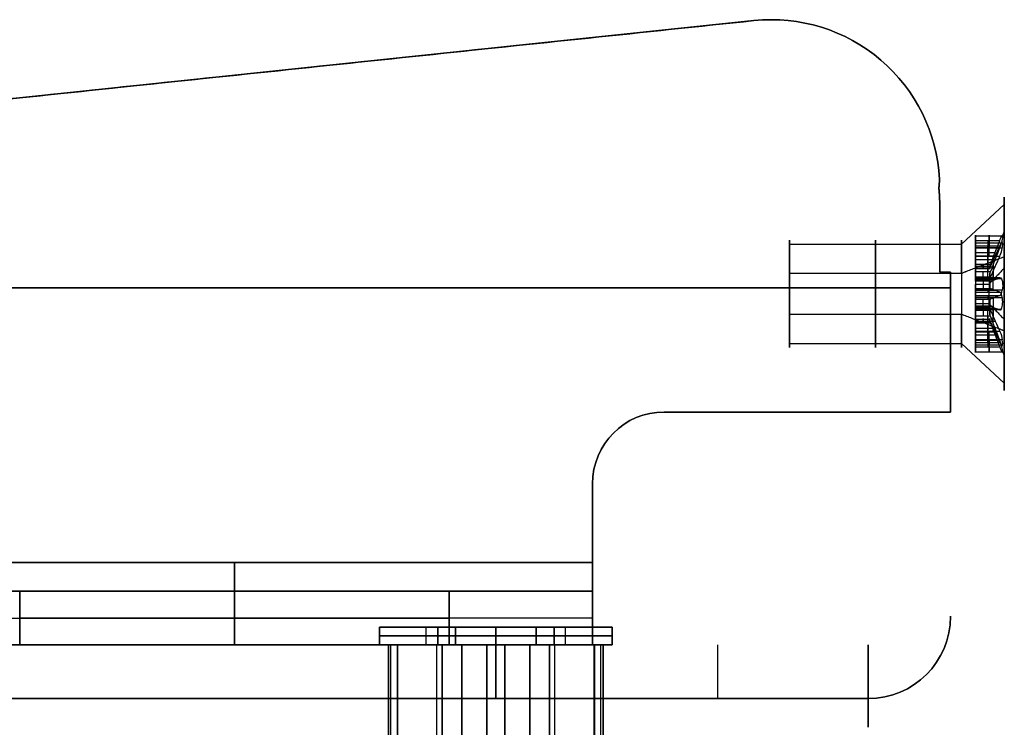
# Model space of a CAD drawing. Header units: millimetres. Extents: x -46 to 44, y -123 to 4.
# Tile 10 of 10: x 17 to 44, y -18 to 2. Entities that reach past the tile are written whole.
import ezdxf

# ---------------------------------------------------------------- set-up
doc = ezdxf.new("R2010")
doc.units = ezdxf.units.MM
doc.layers.add('Livello 01', color=7, linetype='Continuous')

# ---------------------------------------------------------------- blocks, each defined once
blk = doc.blocks.new('VTM03X06STIN0')
at = {"layer": 'Livello 01', "color": 254, "true_color": 0xcad1ee}
for p, q in [((-3.375, -17.555), (-4.2, -17.555)), ((-1.5, -17.6, -1.75), (-1.5, -17.555, -1.875)), ((-1.5, -18.755, 1.5), (-1.5, -17.555, 2.7)), ((-1.5, -18.755, -1.5), (-1.5, -17.555, -2.7)), ((-1.5, -17.555, -2.7), (-1.5, -17.555, -1.875)), ((-1.5, -17.555, 1.875), (-1.5, -17.555, 2.7)), ((-1.5, -17.6, 1.75), (-1.5, -17.555, 1.875)), ((-1.5, -18.355, -1.75), (-1.5, -17.6, -1.75)), ((-1.5, -18.355, 1.75), (-1.5, -17.6, 1.75)), ((1.2, -17.555), (0.375, -17.555)), ((-2.799, -18.355, 1.001), (-2.799, -17.641, 1.001)), ((-2.799, -18.355, -1.001), (-2.799, -17.641, -1.001)), ((-2.621, -18.355, -0.359), (-2.621, -17.809, -0.359)), ((-2.621, -18.355, 0.359), (-2.621, -17.809, 0.359)), ((-2.371, -18.355, -0.792), (-2.371, -17.809, -0.792)), ((-2.371, -18.355, 0.792), (-2.371, -17.809, 0.792)), ((-1.75, -18.355, -1.14), (-1.75, -17.813, -1.14)), ((-1.75, -18.355, 1.14), (-1.75, -17.813, 1.14)), ((-1.25, -18.355, -1.14), (-1.25, -17.813, -1.14)), ((-1.25, -18.355, 1.14), (-1.25, -17.813, 1.14)), ((-0.638, -18.355, -0.786), (-0.638, -17.813, -0.786)), ((-0.629, -18.355, 0.792), (-0.629, -17.809, 0.792)), ((-0.388, -18.355, -0.353), (-0.388, -17.813, -0.353)), ((-0.379, -18.355, 0.359), (-0.379, -17.809, 0.359)), ((-0.201, -18.355, 1.001), (-0.201, -17.64, 1.001)), ((-0.201, -18.355, -1), (-0.201, -17.641, -1)), ((0.049, -18.355, -0.75), (0.049, -17.611, -0.75)), ((0.05, -18.355, 0.75), (0.05, -17.611, 0.75)), ((-2.942, -18.016, -0.544), (-2.3, -18.016, -0.173)), ((-2.942, -18.016, 0.544), (-2.3, -18.016, 0.173)), ((-2.692, -18.016, -0.977), (-2.05, -18.016, -0.606)), ((-2.692, -18.016, 0.977), (-2.05, -18.016, 0.606)), ((-2.2, -17.955), (-2.276, -17.955)), ((-2.238, -17.955, -0.117), (-2.238, -17.955, 0.117)), ((-2.2, -18.355), (-2.2, -17.955)), ((-1.95, -18.355, -0.579), (-1.95, -17.955, -0.579)), ((-1.95, -18.355, 0.579), (-1.95, -17.955, 0.579)), ((-1.799, -17.955, 0.648), (-1.927, -17.955, 0.648)), ((-1.799, -17.955, -0.648), (-1.927, -17.955, -0.648)), ((-1.881, -17.955, 0.592), (-1.881, -17.955, 0.676)), ((-1.881, -17.955, -0.676), (-1.881, -17.955, -0.592)), ((-1.75, -18.019, -1.5), (-1.75, -18.019, -0.779)), ((-1.75, -18.019, 0.779), (-1.75, -18.019, 1.5)), ((-1.25, -18.019, -1.5), (-1.25, -18.019, -0.779)), ((-1.25, -18.019, 0.779), (-1.25, -18.019, 1.5)), ((-1.073, -17.955, 0.648), (-1.201, -17.955, 0.648)), ((-1.073, -17.955, -0.648), (-1.201, -17.955, -0.648)), ((-1.119, -17.955, 0.592), (-1.119, -17.955, 0.676)), ((-1.119, -17.955, -0.676), (-1.119, -17.955, -0.592)), ((-1.05, -18.355, -0.579), (-1.05, -17.955, -0.579)), ((-1.05, -18.355, 0.579), (-1.05, -17.955, 0.579)), ((-0.95, -18.016, 0.606), (-0.308, -18.016, 0.977)), ((-0.95, -18.019, -0.606), (-0.326, -18.019, -0.967)), ((-0.724, -17.955), (-0.8, -17.955)), ((-0.762, -17.955, -0.117), (-0.762, -17.955, 0.117)), ((-0.7, -18.016, 0.173), (-0.058, -18.016, 0.544)), ((-0.7, -18.019, -0.173), (-0.076, -18.019, -0.533)), ((-2.2, -18.355), (-0.8, -18.355)), ((-1.455, -18.355, -1.746), (-1.455, -18.355, 1.746)), ((-1.5, -23.555, 1.5), (-1.5, -18.755, 1.5)), ((-1.5, -23.555, -1.5), (-1.5, -18.755, -1.5)), ((-3, -23.555), (0, -23.555)), ((-1.5, -23.555, -1.5), (-1.5, -23.555, 1.5))]:
    blk.add_line(p, q, dxfattribs=at)
at = {"layer": 'Livello 01', "color": 254, "true_color": 0xcad1ee, "extrusion": (0, -1, 0)}
for centre, radius, start, end in [((-1.5, 0, 17.555), 2.7, 0, 180), ((-1.5, 0, 17.555), 2.7, 180, 0), ((-1.5, 0, 17.555), 1.875, 180, 0), ((-1.5, 0, 17.555), 1.875, 0, 180), ((-0.6, 0, 17.955), 0.2, 180, 226.4995), ((-2.4, 0, 18.355), 0.2, 300, 60), ((-1.95, -0.779, 18.355), 0.2, 360, 120), ((-1.95, 0.779, 18.355), 0.2, 240, 0), ((-1.05, -0.779, 18.355), 0.2, 60, 180), ((-1.05, 0.779, 18.355), 0.2, 180, 300), ((-0.6, 0, 18.355), 0.2, 120, 180), ((-1.5, 0, 18.755), 1.5, 0, 180)]:
    blk.add_arc(centre, radius, start, end, dxfattribs=at)
at = {"layer": 'Livello 01', "color": 254, "true_color": 0xcad1ee, "extrusion": (0, 1, 0)}
for centre, radius, start, end in [((1.5, 0, -17.862), 1.031, 344.027, 0), ((1.5, 0, -17.862), 1.031, 0, 15.973), ((1.5, 0, -17.862), 1.031, 284.027, 315.973), ((1.5, 0, -17.862), 1.031, 44.027, 75.973), ((1.5, 0, -17.862), 1.031, 224.027, 255.973), ((1.5, 0, -17.862), 1.031, 104.027, 135.973), ((1.5, 0, -17.862), 1.031, 180, 195.973), ((1.5, 0, -17.862), 1.031, 164.027, 180), ((2.799, 0.75, -17.976), 0.251, 0, 115.203), ((2.799, -0.75, -17.976), 0.251, 244.797, 0), ((2.799, -0.75, -17.983), 0.251, 0, 55.203), ((2.799, 0.75, -17.983), 0.251, 304.797, 0), ((2.4, 0, -18.147), 0.2, 120, 240), ((1.5, 0, -17.955), 0.776, 349.2253, 0), ((1.5, 0, -17.955), 0.776, 0, 10.7747), ((2.4, 0, -17.955), 0.2, 133.5005, 226.4995), ((1.95, -0.779, -18.147), 0.2, 60, 180), ((1.95, 0.779, -18.147), 0.2, 180, 300), ((1.5, 0, -17.955), 0.776, 289.2253, 310.7747), ((1.5, 0, -17.955), 0.776, 49.2253, 70.7747), ((1.95, -0.779, -17.955), 0.2, 73.5005, 166.4995), ((1.95, 0.779, -17.955), 0.2, 193.5005, 286.4995), ((1.5, -1.5, -17.978), 0.25, 180, 0), ((1.5, 1.5, -17.978), 0.25, 0, 180), ((1.05, -0.779, -18.147), 0.2, 0, 120), ((1.05, 0.779, -18.147), 0.2, 240, 0), ((1.5, 0, -17.955), 0.776, 229.2253, 250.7747), ((1.5, 0, -17.955), 0.776, 109.2253, 130.7747), ((1.05, -0.779, -17.955), 0.2, 13.5005, 106.4995), ((1.05, 0.779, -17.955), 0.2, 253.5005, 346.4995), ((0.6, 0, -17.955), 0.2, 0, 46.4995), ((0.6, 0, -18.147), 0.2, 300, 0), ((0.6, 0, -18.147), 0.2, 0, 60), ((1.5, 0, -17.955), 0.776, 180, 190.7747), ((1.5, 0, -17.955), 0.776, 169.2253, 180), ((0.201, -0.75, -17.978), 0.25, 120, 300), ((0.201, 0.75, -17.977), 0.251, 64.797, 235.203), ((2.799, 0.75, -18.355), 0.251, 0, 115.203), ((2.799, -0.75, -18.355), 0.251, 0, 55.203), ((2.799, -0.75, -18.355), 0.251, 244.797, 0), ((2.799, 0.75, -18.355), 0.251, 304.797, 360), ((1.5, -1.5, -18.355), 0.25, 180, 360), ((1.5, 1.5, -18.355), 0.25, 360, 180), ((0.6, 0, -18.355), 0.2, 300, 360), ((0.201, -0.75, -18.355), 0.25, 120, 300), ((0.201, 0.75, -18.355), 0.251, 64.797, 235.203), ((1.5, 0, -18.755), 1.5, 180, 0), ((1.5, 0, -21.155), 1.5, 0, 180), ((1.5, 0, -21.155), 1.5, 180, 0), ((1.5, 0, -23.555), 1.5, 0, 180), ((1.5, 0, -23.555), 1.5, 180, 0)]:
    blk.add_arc(centre, radius, start, end, dxfattribs=at)
at = {"layer": 'Livello 01', "color": 254, "true_color": 0xcad1ee}
for points, degree in [([(-4.2, -17.555), (-3, -18.755)], 1), ([(-2.276, -17.955), (-3.375, -17.555)], 1), ([(0.375, -17.555), (-0.724, -17.955)], 1), ([(0, -18.755), (1.2, -17.555)], 1), ([(-3.05, -17.611, 0.75), (-3.05, -18.355, 0.75)], 1), ([(-3.05, -17.611, -0.75), (-3.05, -18.355, -0.75)], 1), ([(-2.942, -17.676, -0.544), (-3.007, -17.648, -0.589), (-3.05, -17.624, -0.667), (-3.05, -17.611, -0.75)], 3), ([(-2.942, -17.676, 0.544), (-3.008, -17.648, 0.589), (-3.05, -17.624, 0.668), (-3.05, -17.611, 0.75)], 3), ([(-2.942, -18.355, -0.544), (-2.942, -17.676, -0.544)], 1), ([(-2.942, -17.676, -0.544), (-2.728, -17.765, -0.421), (-2.515, -17.854, -0.297), (-2.3, -17.939, -0.173)], 3), ([(-2.3, -17.939, 0.173), (-2.515, -17.854, 0.297), (-2.728, -17.765, 0.421), (-2.942, -17.676, 0.544)], 3), ([(-2.942, -17.676, 0.544), (-2.942, -18.355, 0.544)], 1), ([(-2.692, -18.355, 0.977), (-2.692, -17.676, 0.977)], 1), ([(-2.05, -17.939, -0.606), (-2.265, -17.854, -0.73), (-2.478, -17.765, -0.854), (-2.692, -17.676, -0.977)], 3), ([(-2.692, -17.676, -0.977), (-2.692, -18.355, -0.977)], 1), ([(-2.692, -17.676, 0.977), (-2.478, -17.765, 0.854), (-2.265, -17.854, 0.73), (-2.05, -17.939, 0.606)], 3), ([(-1.75, -18.355, -1.5), (-1.75, -17.684, -1.5)], 1), ([(-1.75, -17.684, -1.5), (-1.75, -17.77, -1.26), (-1.75, -17.856, -1.02), (-1.75, -17.939, -0.779)], 3), ([(-1.75, -17.939, 0.779), (-1.75, -17.856, 1.02), (-1.75, -17.77, 1.26), (-1.75, -17.684, 1.5)], 3), ([(-1.75, -18.355, 1.5), (-1.75, -17.684, 1.5)], 1), ([(-1.25, -17.939, -0.779), (-1.25, -17.856, -1.02), (-1.25, -17.77, -1.26), (-1.25, -17.684, -1.5)], 3), ([(-1.25, -17.684, -1.5), (-1.25, -18.355, -1.5)], 1), ([(-1.25, -18.355, 1.5), (-1.25, -17.684, 1.5)], 1), ([(-1.25, -17.684, 1.5), (-1.25, -17.77, 1.26), (-1.25, -17.856, 1.02), (-1.25, -17.939, 0.779)], 3), ([(-0.95, -17.939, 0.606), (-0.735, -17.854, 0.73), (-0.522, -17.765, 0.854), (-0.308, -17.676, 0.977)], 3), ([(-0.326, -17.684, -0.967), (-0.534, -17.77, -0.847), (-0.741, -17.856, -0.727), (-0.95, -17.939, -0.606)], 3), ([(-0.058, -17.676, 0.544), (-0.272, -17.765, 0.421), (-0.485, -17.854, 0.297), (-0.7, -17.939, 0.173)], 3), ([(-0.7, -17.939, -0.173), (-0.491, -17.856, -0.294), (-0.284, -17.77, -0.414), (-0.076, -17.684, -0.533)], 3), ([(-0.326, -18.355, -0.967), (-0.326, -17.684, -0.967)], 1), ([(-0.308, -17.676, 0.977), (-0.308, -18.355, 0.977)], 1), ([(-0.076, -17.684, -0.533), (-0.076, -18.355, -0.533)], 1), ([(-0.058, -18.355, 0.544), (-0.058, -17.676, 0.544)], 1), ([(-2.3, -17.939, -0.173), (-2.286, -17.945, -0.165), (-2.274, -17.95, -0.156), (-2.262, -17.955, -0.145)], 3), ([(-2.262, -17.955, 0.145), (-2.274, -17.95, 0.156), (-2.286, -17.945, 0.165), (-2.3, -17.939, 0.173)], 3), ([(-2.3, -18.355, -0.173), (-2.3, -17.939, -0.173)], 1), ([(-2.3, -17.939, 0.173), (-2.3, -18.355, 0.173)], 1), ([(-2.007, -17.955, -0.588), (-2.022, -17.95, -0.592), (-2.036, -17.945, -0.598), (-2.05, -17.939, -0.606)], 3), ([(-2.05, -17.939, 0.606), (-2.036, -17.945, 0.598), (-2.022, -17.95, 0.592), (-2.007, -17.955, 0.588)], 3), ([(-2.05, -17.939, -0.606), (-2.05, -18.355, -0.606)], 1), ([(-2.05, -18.355, 0.606), (-2.05, -17.939, 0.606)], 1), ([(-1.75, -17.939, -0.779), (-1.75, -17.945, -0.764), (-1.752, -17.95, -0.748), (-1.756, -17.955, -0.733)], 3), ([(-1.756, -17.955, 0.733), (-1.752, -17.95, 0.748), (-1.75, -17.945, 0.764), (-1.75, -17.939, 0.779)], 3), ([(-1.75, -18.355, -0.779), (-1.75, -17.939, -0.779)], 1), ([(-1.75, -17.939, 0.779), (-1.75, -18.355, 0.779)], 1), ([(-1.244, -17.955, -0.733), (-1.248, -17.95, -0.748), (-1.25, -17.945, -0.764), (-1.25, -17.939, -0.779)], 3), ([(-1.25, -17.939, 0.779), (-1.25, -17.945, 0.764), (-1.248, -17.95, 0.748), (-1.244, -17.955, 0.733)], 3), ([(-1.25, -17.939, -0.779), (-1.25, -18.355, -0.779)], 1), ([(-1.25, -17.939, 0.779), (-1.25, -18.355, 0.779)], 1), ([(-0.95, -17.939, -0.606), (-0.964, -17.945, -0.598), (-0.978, -17.95, -0.592), (-0.993, -17.955, -0.588)], 3), ([(-0.993, -17.955, 0.588), (-0.978, -17.95, 0.592), (-0.964, -17.945, 0.598), (-0.95, -17.939, 0.606)], 3), ([(-0.95, -18.355, -0.606), (-0.95, -17.939, -0.606)], 1), ([(-0.95, -17.939, 0.606), (-0.95, -18.355, 0.606)], 1), ([(-0.8, -18.355), (-0.8, -17.955)], 1), ([(-0.738, -17.955, -0.145), (-0.726, -17.95, -0.156), (-0.714, -17.945, -0.165), (-0.7, -17.939, -0.173)], 3), ([(-0.7, -17.939, 0.173), (-0.714, -17.945, 0.165), (-0.726, -17.95, 0.156), (-0.738, -17.955, 0.145)], 3), ([(-0.7, -17.939, -0.173), (-0.7, -18.355, -0.173)], 1), ([(-0.7, -18.355, 0.173), (-0.7, -17.939, 0.173)], 1), ([(-2.942, -18.355, -0.544), (-2.3, -18.355, -0.173)], 1), ([(-2.3, -18.355, 0.173), (-2.942, -18.355, 0.544)], 1), ([(-2.05, -18.355, -0.606), (-2.692, -18.355, -0.977)], 1), ([(-2.692, -18.355, 0.977), (-2.05, -18.355, 0.606)], 1), ([(-1.75, -18.355, -1.5), (-1.75, -18.355, -0.779)], 1), ([(-1.75, -18.355, 0.779), (-1.75, -18.355, 1.5)], 1), ([(-1.25, -18.355, -0.779), (-1.25, -18.355, -1.5)], 1), ([(-1.25, -18.355, 1.5), (-1.25, -18.355, 0.779)], 1), ([(-0.326, -18.355, -0.967), (-0.95, -18.355, -0.606)], 1), ([(-0.95, -18.355, 0.606), (-0.308, -18.355, 0.977)], 1), ([(-0.058, -18.355, 0.544), (-0.7, -18.355, 0.173)], 1), ([(-0.7, -18.355, -0.173), (-0.076, -18.355, -0.533)], 1), ([(-3, -18.755), (-3, -23.555)], 1), ([(0, -23.555), (0, -18.755)], 1)]:
    blk.add_open_spline(points, degree=degree, dxfattribs=at)
for points, knots in [([(-2.692, -17.676, -0.977), (-2.766, -17.648, -1.012), (-2.857, -17.623, -1.008), (-3.002, -17.597, -0.92), (-3.05, -17.597, -0.835), (-3.05, -17.611, -0.75)], [-0.536405, -0.536405, -0.536405, -0.536405, -0.2682025, -0.2682025, 0, 0, 0, 0]), ([(-2.692, -17.676, 0.977), (-2.766, -17.648, 1.012), (-2.858, -17.622, 1.008), (-3.003, -17.597, 0.92), (-3.05, -17.597, 0.834), (-3.05, -17.611, 0.75)], [0, 0, 0, 0, 0.2681557, 0.2681557, 0.5363114, 0.5363114, 0.5363114, 0.5363114]), ([(-1.25, -17.684, -1.5), (-1.25, -17.661, -1.564), (-1.275, -17.64, -1.627), (-1.366, -17.609, -1.721), (-1.433, -17.6, -1.75), (-1.567, -17.6, -1.75), (-1.633, -17.609, -1.722), (-1.725, -17.64, -1.627), (-1.75, -17.661, -1.564), (-1.75, -17.684, -1.5)], [-0.8278439, -0.8278439, -0.8278439, -0.8278439, -0.6208829, -0.6208829, -0.4139219, -0.4139219, -0.206961, -0.206961, 0, 0, 0, 0]), ([(-1.75, -17.684, 1.5), (-1.75, -17.661, 1.564), (-1.725, -17.64, 1.627), (-1.634, -17.609, 1.721), (-1.567, -17.6, 1.75), (-1.433, -17.6, 1.75), (-1.367, -17.609, 1.722), (-1.275, -17.64, 1.627), (-1.25, -17.661, 1.564), (-1.25, -17.684, 1.5)], [-0.8278439, -0.8278439, -0.8278439, -0.8278439, -0.6208829, -0.6208829, -0.4139219, -0.4139219, -0.206961, -0.206961, 0, 0, 0, 0]), ([(-0.076, -17.684, -0.533), (-0.021, -17.661, -0.565), (0.022, -17.64, -0.619), (0.057, -17.609, -0.745), (0.049, -17.6, -0.817), (-0.018, -17.6, -0.933), (-0.075, -17.609, -0.976), (-0.204, -17.64, -1.009), (-0.271, -17.661, -0.998), (-0.326, -17.684, -0.967)], [-0.8278413, -0.8278413, -0.8278413, -0.8278413, -0.620881, -0.620881, -0.4139207, -0.4139207, -0.2069603, -0.2069603, 0, 0, 0, 0]), ([(-0.308, -17.676, 0.977), (-0.253, -17.655, 1.003), (-0.189, -17.636, 1.008), (-0.069, -17.608, 0.972), (-0.016, -17.6, 0.931), (0.048, -17.6, 0.821), (0.057, -17.608, 0.753), (0.029, -17.635, 0.632), (-0.008, -17.655, 0.579), (-0.058, -17.676, 0.544)], [-0.7830902, -0.7830902, -0.7830902, -0.7830902, -0.5873177, -0.5873177, -0.3915451, -0.3915451, -0.1957726, -0.1957726, 0, 0, 0, 0])]:
    blk.add_open_spline(points, degree=3, knots=knots, dxfattribs=at)
blk = doc.blocks.new('InsertoFilettato Esagonale M4x15')
at = {"layer": 'Livello 01', "color": 254, "true_color": 0xcad1ee}
for p, q in [((-3.25, 1.876, 0.25), (0, 3.753, 0.25)), ((0, 3.387, 0.5), (0, 3.753, 0.5)), ((0, 2.25), (0, 3.753)), ((0, 3.753, 0.25), (3.25, 1.876, 0.25)), ((-2.75, 1.876, 7.25), (-0.25, 3.32, 7.25)), ((0, 3, 14), (0, 3.387, 14)), ((0, 3.387, 14), (0, 3.387, 0.5)), ((0.25, 3.32, 7.25), (2.75, 1.876, 7.25)), ((-0.75, 3.031, 14), (0.75, 3.031, 14)), ((-1.625, 2.815), (-1.625, 2.815, 0.5)), ((1.625, 2.815), (1.625, 2.815, 0.5)), ((-1.5, 2.598, 0.5), (-1.5, 2.598, 14)), ((1.5, 2.598, 0.5), (1.5, 2.598, 14)), ((0, 2.25, 0.5), (0, 2.25)), ((0, 1.9, 0.5), (0, 2.25, 0.5)), ((-2.25, 1.984, 14), (-2.25, 2.165, 14)), ((0, -2, 15), (0, 2, 15)), ((2.25, 1.984, 14), (2.25, 2.165, 14)), ((-3.25, -1.876, 0.25), (-3.25, 1.876, 0.25)), ((0, 1.9, 14), (0, 1.9, 0.5)), ((0, -1.9, 14), (0, 1.9, 14)), ((3.25, -1.876, 0.25), (3.25, 1.876, 0.25)), ((-3, -1.443, 7.25), (-3, 1.443, 7.25)), ((3, -1.443, 7.25), (3, 1.443, 7.25)), ((-3, 1.299, 14), (-2.704, 1.299, 14)), ((2.704, 1.299, 14), (3, 1.299, 14)), ((-3.25, 0, 0.5), (-3, 0, 0.5)), ((-3.25, 0), (-2.25, 0)), ((-3.25, 0, 0.5), (-3.25, 0)), ((-3, 0, 14), (-3, 0, 0.5)), ((-2.25, 0, 0.5), (-1.9, 0, 0.5)), ((-2, 0, 15), (2, 0, 15)), ((-1.9, 0, 14), (1.9, 0, 14)), ((1.9, 0, 0.5), (2.25, 0, 0.5)), ((2.25, 0), (3.25, 0)), ((3, 0, 0.5), (3.25, 0, 0.5)), ((3, 0, 0.5), (3, 0, 14)), ((3.25, 0), (3.25, 0, 0.5)), ((-3, -1.299, 14), (-2.704, -1.299, 14)), ((2.704, -1.299, 14), (3, -1.299, 14)), ((0, -3.753, 0.25), (-3.25, -1.876, 0.25)), ((-0.25, -3.32, 7.25), (-2.75, -1.876, 7.25)), ((3.25, -1.876, 0.25), (0, -3.753, 0.25)), ((0, -1.9, 14), (0, -1.9, 0.5)), ((0, -2.25, 0.5), (0, -1.9, 0.5)), ((2.75, -1.876, 7.25), (0.25, -3.32, 7.25)), ((-2.25, -2.165, 14), (-2.25, -1.984, 14)), ((2.25, -2.165, 14), (2.25, -1.984, 14)), ((0, -2.25, 0.5), (0, -2.25)), ((0, -3.753), (0, -2.25)), ((-1.5, -2.598, 0.5), (-1.5, -2.598, 14)), ((1.5, -2.598, 0.5), (1.5, -2.598, 14)), ((-1.625, -2.815), (-1.625, -2.815, 0.5)), ((0, -3.387, 14), (0, -3, 14)), ((1.625, -2.815), (1.625, -2.815, 0.5)), ((-0.75, -3.031, 14), (0.75, -3.031, 14)), ((0, -3.753, 0.5), (0, -3.387, 0.5)), ((0, -3.387, 14), (0, -3.387, 0.5))]:
    blk.add_line(p, q, dxfattribs=at)
at = {"layer": 'Livello 01', "color": 254, "true_color": 0xcad1ee, "extrusion": (0, 0, -1)}
for centre, radius, start, end in [((0, 2.887, -0.5), 0.5, 60, 120), ((0, 2.887, -7.25), 0.5, 60, 120), ((0, 0, -14), 3, 60, 120), ((0, 0, -14), 3, 360, 60), ((0, 0, -14), 3, 120, 180), ((0, 0), 2.25, 360, 180), ((0, 0, -0.25), 2.25, 0, 180), ((0, 0, -15), 2, 0, 180), ((2.5, 1.443, -0.5), 0.5, 0, 60), ((2.5, 1.443, -7.25), 0.5, 0, 60), ((0, 0, -0.5), 1.9, 0, 180), ((0, 0, -7.25), 1.9, 0, 180), ((-2.5, 1.443, -0.5), 0.5, 120, 180), ((-2.5, 1.443, -7.25), 0.5, 120, 180), ((0, 0, -14), 3, 300, 0), ((0, 0, -0.5), 2.25, 180, 0), ((0, 0, -0.25), 2.25, 180, 0), ((0, 0, -14), 1.9, 180, 0), ((0, 0, -7.25), 1.9, 180, 0), ((0, 0, -14), 3, 180, 240), ((2.5, -1.443, -0.5), 0.5, 300, 360), ((2.5, -1.443, -7.25), 0.5, 300, 0), ((-2.5, -1.443, -0.5), 0.5, 180, 240), ((-2.5, -1.443, -7.25), 0.5, 180, 240), ((0, 0, -14), 3, 240, 300), ((0, -2.887, -0.5), 0.5, 240, 300), ((0, -2.887, -7.25), 0.5, 240, 300)]:
    blk.add_arc(centre, radius, start, end, dxfattribs=at)
at = {"layer": 'Livello 01', "color": 254, "true_color": 0xcad1ee}
for centre, radius, start, end in [((0, 2.887, 14), 0.5, 60, 120), ((0, 0, 14), 3, 360, 84.1935), ((0, 0, 14.5), 2.5, 360, 180), ((0, 0, 0.5), 2.25, 360, 180), ((0, 0, 15), 2, 360, 83.9643), ((-2.5, 1.443, 14), 0.5, 120, 180), ((0, 0, 14), 1.9, 360, 180), ((2.5, 1.443, 14), 0.5, 0, 60), ((0, 0, 14.5), 2.5, 180, 360), ((0, 0), 2.25, 180, 360), ((0, 0, 15), 2, 180, 360), ((0, 0, 0.5), 1.9, 180, 0), ((0, 0, 15), 2, 275.8473, 360), ((0, 0, 14), 3, 314.0339, 360), ((-2.5, -1.443, 14), 0.5, 180, 240), ((2.5, -1.443, 14), 0.5, 300, 360), ((0, -2.887, 14), 0.5, 240, 300)]:
    blk.add_arc(centre, radius, start, end, dxfattribs=at)
at = {"layer": 'Livello 01', "color": 254, "true_color": 0xcad1ee, "extrusion": (1, 0, 0)}
for centre, start, end in [((3, 14.5), 180, 270), ((2, 14.5), 0, 90)]:
    blk.add_arc(centre, 0.5, start, end, dxfattribs=at)
at = {"layer": 'Livello 01', "color": 254, "true_color": 0xcad1ee, "extrusion": (0, -1, 0)}
for centre, start, end in [((-3, 14.5), 270, 360), ((2, 14.5), 0, 90), ((3, 14.5), 180, 270)]:
    blk.add_arc(centre, 0.5, start, end, dxfattribs=at)
at = {"layer": 'Livello 01', "color": 254, "true_color": 0xcad1ee, "extrusion": (0, 1, 0)}
blk.add_arc((2, 14.5), 0.5, 0, 90, dxfattribs=at)
at = {"layer": 'Livello 01', "color": 254, "true_color": 0xcad1ee, "extrusion": (-1, 0, 0)}
for centre, start, end in [((2, 14.5), 0, 90), ((3, 14.5), 180, 270)]:
    blk.add_arc(centre, 0.5, start, end, dxfattribs=at)
at = {"layer": 'Livello 01', "color": 254, "true_color": 0xcad1ee}
for points in [[(0, 3.753), (-3.25, 1.876)], [(0, 3.753, 0.5), (-3.25, 1.876, 0.5)], [(3.25, 1.876), (0, 3.753)], [(0, 3.753, 0.5), (0, 3.753)], [(3.25, 1.876, 0.5), (0, 3.753, 0.5)], [(-2.75, 1.876, 0.5), (-0.25, 3.32, 0.5)], [(-0.25, 3.32, 14), (-1.5, 2.598, 14)], [(-0.25, 3.32, 0.5), (-0.25, 3.32, 14)], [(0.25, 3.32, 0.5), (2.75, 1.876, 0.5)], [(0.25, 3.32, 14), (0.25, 3.32, 0.5)], [(1.5, 2.598, 14), (0.25, 3.32, 14)], [(-1.5, 2.598, 14), (-2.75, 1.876, 14)], [(2.75, 1.876, 14), (1.5, 2.598, 14)], [(-3.25, 1.876, 0.5), (-3.25, -1.876, 0.5)], [(-3.25, 1.876), (-3.25, -1.876)], [(-3.25, 1.876, 0.5), (-3.25, 1.876)], [(-2.75, 1.876, 14), (-2.75, 1.876, 0.5)], [(2.75, 1.876, 0.5), (2.75, 1.876, 14)], [(3.25, -1.876, 0.5), (3.25, 1.876, 0.5)], [(3.25, -1.876), (3.25, 1.876)], [(3.25, 1.876, 0.5), (3.25, 1.876)], [(-3, 1.443, 14), (-3, 0, 14)], [(-3, -1.443, 0.5), (-3, 1.443, 0.5)], [(-3, 1.443, 0.5), (-3, 1.443, 14)], [(3, 0, 14), (3, 1.443, 14)], [(3, 1.443, 0.5), (3, -1.443, 0.5)], [(3, 1.443, 14), (3, 1.443, 0.5)], [(-3, 0, 14), (-3, -1.443, 14)], [(-2.25, 0, 0.5), (-2.25, 0)], [(-1.9, 0, 14), (-1.9, 0, 0.5)], [(1.9, 0, 0.5), (1.9, 0, 14)], [(2.25, 0), (2.25, 0, 0.5)], [(3, -1.443, 14), (3, 0, 14)], [(-3, -1.443, 14), (-3, -1.443, 0.5)], [(3, -1.443, 0.5), (3, -1.443, 14)], [(-3.25, -1.876, 0.5), (-3.25, -1.876)], [(-3.25, -1.876), (0, -3.753)], [(-3.25, -1.876, 0.5), (0, -3.753, 0.5)], [(-0.25, -3.32, 0.5), (-2.75, -1.876, 0.5)], [(-2.75, -1.876, 14), (-1.5, -2.598, 14)], [(-2.75, -1.876, 0.5), (-2.75, -1.876, 14)], [(0, -3.753), (3.25, -1.876)], [(0, -3.753, 0.5), (3.25, -1.876, 0.5)], [(2.75, -1.876, 0.5), (0.25, -3.32, 0.5)], [(1.5, -2.598, 14), (2.75, -1.876, 14)], [(2.75, -1.876, 14), (2.75, -1.876, 0.5)], [(3.25, -1.876), (3.25, -1.876, 0.5)], [(-1.5, -2.598, 14), (-0.25, -3.32, 14)], [(0.25, -3.32, 14), (1.5, -2.598, 14)], [(-0.25, -3.32, 14), (-0.25, -3.32, 0.5)], [(0.25, -3.32, 0.5), (0.25, -3.32, 14)], [(0, -3.753, 0.5), (0, -3.753)]]:
    blk.add_open_spline(points, degree=1, dxfattribs=at)
blk = doc.blocks.new('MCP037G01GRZD')
at = {"layer": 'Livello 01', "color": 254, "true_color": 0xcad1ee}
for p, q in [((-84.191, 61.419), (-84.191, 61.419, 1.5)), ((-83.7, 61.394, 0.75), (-46.713, 57.506, 0.75)), ((-46.169, 57.506, 0.75), (-9.182, 61.394, 0.75)), ((-8.691, 61.419), (-8.691, 61.419, 1.5)), ((-65.206, 59.45), (-65.206, 59.45, 1.5)), ((-27.676, 59.45), (-27.676, 59.45, 1.5)), ((-88.891, 54.369, 0.75), (-88.891, 56.219, 0.75)), ((-3.991, 56.219, 0.75), (-3.991, 54.369, 0.75)), ((-88.891, 55.294, 1.5), (-88.891, 55.294)), ((-3.991, 55.294, 1.5), (-3.991, 55.294)), ((-89.191, 54.369, 0.75), (-89.191, 50.469, 0.75)), ((-89.191, 54.369, 0.75), (-88.891, 54.369, 0.75)), ((-89.041, 54.369, 1.5), (-89.041, 54.369)), ((-3.991, 54.369, 0.75), (-3.691, 54.369, 0.75)), ((-3.841, 54.369, 1.5), (-3.841, 54.369)), ((-3.691, 54.369, 0.75), (-3.691, 50.469, 0.75)), ((-89.191, 53.937, 1.5), (-3.691, 53.937, 1.5)), ((-89.191, 53.937), (-3.691, 53.937)), ((-89.191, 52.419), (-89.191, 52.419, 1.5)), ((-3.691, 52.419, 1.5), (-3.691, 52.419)), ((-89.191, 50.469, 0.75), (-81.191, 50.469, 0.75)), ((-85.191, 50.469), (-85.191, 50.469, 1.5)), ((-11.691, 50.469, 0.75), (-3.691, 50.469, 0.75)), ((-7.691, 50.469), (-7.691, 50.469, 1.5)), ((-79.191, 46.219, 0.001), (-79.191, 46.219, 1.502)), ((-13.691, 46.219, 1.502), (-13.691, 46.219, 0.001)), ((-79.191, 45.469, 7.4), (-59.191, 45.469, 7.4)), ((-79.191, 43.969, 4.25), (-79.191, 45.469, 4.25)), ((-69.191, 45.469, 2.3), (-69.191, 45.469, 12.5)), ((-69.191, 43.969, 12.5), (-69.191, 45.469, 12.5)), ((-33.691, 45.469, 7.4), (-13.691, 45.469, 7.4)), ((-23.691, 45.469, 2.3), (-23.691, 45.469, 12.5)), ((-23.691, 43.969, 12.5), (-23.691, 45.469, 12.5)), ((-13.691, 43.969, 4.25), (-13.691, 45.469, 4.25)), ((-75.191, 44.719, 12.5), (-63.191, 44.719, 12.5)), ((-29.691, 44.719, 12.5), (-17.691, 44.719, 12.5)), ((-79.191, 43.969, 7.4), (-59.191, 43.969, 7.4)), ((-69.191, 43.969, 2.3), (-69.191, 43.969, 12.5)), ((-33.691, 43.969, 7.4), (-13.691, 43.969, 7.4)), ((-23.691, 43.969, 2.3), (-23.691, 43.969, 12.5))]:
    blk.add_line(p, q, dxfattribs=at)
for centre, start, end in [((-84.191, 56.719), 84, 176.9509), ((-84.191, 56.719, 1.5), 84, 176.9509), ((-84.191, 56.719, 0.75), 84, 176.9509), ((-8.691, 56.719), 3.0491, 96), ((-8.691, 56.719, 1.5), 3.0491, 96), ((-8.691, 56.719, 0.75), 3.0491, 96), ((-84.191, 57.219, 1.5), 183.0491, 186.1069), ((-84.191, 57.219), 183.0491, 186.1069), ((-8.691, 57.219), 353.8931, 356.9509), ((-8.691, 57.219, 1.5), 353.8931, 356.9509), ((-84.191, 56.219, 1.5), 173.8931, 176.9509), ((-84.191, 56.219), 173.8931, 176.9509), ((-8.691, 56.219), 3.0491, 6.1069), ((-8.691, 56.219, 1.5), 3.0491, 6.1069), ((-84.191, 56.219, 1.5), 176.9509, 180), ((-84.191, 56.219), 176.9509, 180), ((-8.691, 56.219), 0, 3.0491), ((-8.691, 56.219, 1.5), 0, 3.0491)]:
    blk.add_arc(centre, 4.7, start, end, dxfattribs=at)
at = {"layer": 'Livello 01', "color": 254, "true_color": 0xcad1ee, "extrusion": (0, 0, -1)}
for centre, radius, start, end in [((84.191, 56.219, -0.75), 4.7, 0, 3.0491), ((8.691, 56.219, -0.75), 4.7, 176.9509, 180), ((81.191, 48.469), 2, 90, 180), ((81.191, 48.469, -1.5), 2, 90, 180), ((81.191, 48.469, -0.75), 2, 90, 180), ((11.691, 48.469), 2, 0, 90), ((11.691, 48.469, -1.5), 2, 0, 90), ((11.691, 48.469, -0.75), 2, 0, 90)]:
    blk.add_arc(centre, radius, start, end, dxfattribs=at)
at = {"layer": 'Livello 01', "color": 254, "true_color": 0xcad1ee, "extrusion": (1, 0, 0)}
for centre, radius in [((46.269, 2.3, -79.191), 2.3), ((46.269, 2.3, -79.191), 0.8), ((46.269, 2.3, -69.191), 2.3), ((46.269, 2.3, -69.191), 0.8)]:
    blk.add_arc(centre, radius, 180, 270, dxfattribs=at)
at = {"layer": 'Livello 01', "color": 254, "true_color": 0xcad1ee, "extrusion": (-1, 0, 0)}
for centre, radius in [((-46.269, 2.3, 23.691), 2.3), ((-46.269, 2.3, 23.691), 0.8), ((-46.269, 2.3, 13.691), 2.3), ((-46.269, 2.3, 13.691), 0.8)]:
    blk.add_arc(centre, radius, 270, 360, dxfattribs=at)
at = {"layer": 'Livello 01', "color": 254, "true_color": 0xcad1ee, "extrusion": (0, 1, 0)}
for centre, start, end in [((75.191, 8.5, 45.469), 360, 90), ((63.191, 8.5, 45.469), 90, 180), ((29.691, 8.5, 45.469), 0, 90), ((17.691, 8.5, 45.469), 90, 180), ((75.191, 8.5, 44.719), 0, 90), ((29.691, 8.5, 44.719), 0, 90), ((75.191, 8.5, 43.969), 0, 90), ((63.191, 8.5, 43.969), 90, 180), ((29.691, 8.5, 43.969), 0, 90), ((17.691, 8.5, 43.969), 90, 180)]:
    blk.add_arc(centre, 4, start, end, dxfattribs=at)
at = {"layer": 'Livello 01', "color": 254, "true_color": 0xcad1ee, "extrusion": (0, -1, 0)}
for centre in [(-63.191, 8.5, -44.719), (-17.691, 8.5, -44.719)]:
    blk.add_arc(centre, 4, 0, 90, dxfattribs=at)
at = {"layer": 'Livello 01', "color": 254, "true_color": 0xcad1ee}
for points in [[(-46.713, 57.506, 1.5), (-83.7, 61.394, 1.5)], [(-46.713, 57.506), (-83.7, 61.394)], [(-83.7, 61.394, 1.5), (-83.7, 61.394)], [(-9.182, 61.394, 1.5), (-46.169, 57.506, 1.5)], [(-9.182, 61.394), (-46.169, 57.506)], [(-9.182, 61.394), (-9.182, 61.394, 1.5)], [(-88.884, 56.969, 1.5), (-88.884, 56.969)], [(-3.998, 56.969), (-3.998, 56.969, 1.5)], [(-88.876, 56.844, 1.5), (-88.876, 56.844)], [(-88.864, 56.719), (-88.864, 56.719, 1.5)], [(-4.018, 56.719), (-4.018, 56.719, 1.5)], [(-4.006, 56.844, 1.5), (-4.006, 56.844)], [(-88.884, 56.469), (-88.884, 56.469, 1.5)], [(-88.876, 56.594, 1.5), (-88.876, 56.594)], [(-4.006, 56.594, 1.5), (-4.006, 56.594)], [(-3.998, 56.469), (-3.998, 56.469, 1.5)], [(-88.891, 56.219, 1.5), (-88.891, 54.369, 1.5)], [(-88.891, 56.219), (-88.891, 54.369)], [(-88.891, 56.219), (-88.891, 56.219, 1.5)], [(-3.991, 54.369, 1.5), (-3.991, 56.219, 1.5)], [(-3.991, 54.369), (-3.991, 56.219)], [(-3.991, 56.219, 1.5), (-3.991, 56.219)], [(-88.891, 54.369, 1.5), (-89.191, 54.369, 1.5)], [(-89.191, 54.369, 1.5), (-89.191, 50.469, 1.5)], [(-89.191, 54.369), (-89.191, 50.469)], [(-88.891, 54.369), (-89.191, 54.369)], [(-89.191, 54.369, 1.5), (-89.191, 54.369)], [(-88.891, 54.369, 1.5), (-88.891, 54.369)], [(-3.691, 54.369, 1.5), (-3.991, 54.369, 1.5)], [(-3.691, 54.369), (-3.991, 54.369)], [(-3.991, 54.369), (-3.991, 54.369, 1.5)], [(-3.691, 50.469, 1.5), (-3.691, 54.369, 1.5)], [(-3.691, 50.469), (-3.691, 54.369)], [(-3.691, 54.369), (-3.691, 54.369, 1.5)], [(-89.191, 50.469, 1.5), (-81.191, 50.469, 1.5)], [(-89.191, 50.469), (-81.191, 50.469)], [(-89.191, 50.469), (-89.191, 50.469, 1.5)], [(-81.191, 50.469, 1.5), (-81.191, 50.469)], [(-11.691, 50.469, 1.5), (-3.691, 50.469, 1.5)], [(-11.691, 50.469), (-3.691, 50.469)], [(-11.691, 50.469), (-11.691, 50.469, 1.5)], [(-3.691, 50.469, 1.5), (-3.691, 50.469)], [(-79.191, 48.469, 1.5), (-79.191, 46.269, 1.5)], [(-79.191, 48.469), (-79.191, 46.269)], [(-79.191, 48.469), (-79.191, 48.469, 1.5)], [(-13.691, 46.269, 1.5), (-13.691, 48.469, 1.5)], [(-13.691, 46.269), (-13.691, 48.469)], [(-13.691, 48.469, 1.5), (-13.691, 48.469)], [(-79.191, 46.269, 1.5), (-59.191, 46.269, 1.5)], [(-79.191, 46.269), (-59.191, 46.269)], [(-33.691, 46.269, 1.5), (-13.691, 46.269, 1.5)], [(-33.691, 46.269), (-13.691, 46.269)], [(-59.191, 45.469, 2.3), (-79.191, 45.469, 2.3)], [(-79.191, 45.469, 2.3), (-79.191, 45.469, 8.5)], [(-79.191, 45.469, 8.5), (-79.191, 43.969, 8.5)], [(-75.191, 45.469, 12.5), (-63.191, 45.469, 12.5)], [(-75.191, 43.969, 12.5), (-75.191, 45.469, 12.5)], [(-63.191, 45.469, 12.5), (-63.191, 43.969, 12.5)], [(-13.691, 45.469, 2.3), (-33.691, 45.469, 2.3)], [(-29.691, 45.469, 12.5), (-17.691, 45.469, 12.5)], [(-29.691, 43.969, 12.5), (-29.691, 45.469, 12.5)], [(-17.691, 45.469, 12.5), (-17.691, 43.969, 12.5)], [(-13.691, 45.469, 8.5), (-13.691, 45.469, 2.3)], [(-13.691, 43.969, 8.5), (-13.691, 45.469, 8.5)], [(-59.191, 43.969, 2.3), (-79.191, 43.969, 2.3)], [(-79.191, 43.969, 2.3), (-79.191, 43.969, 8.5)], [(-75.191, 43.969, 12.5), (-63.191, 43.969, 12.5)], [(-13.691, 43.969, 2.3), (-33.691, 43.969, 2.3)], [(-29.691, 43.969, 12.5), (-17.691, 43.969, 12.5)], [(-13.691, 43.969, 8.5), (-13.691, 43.969, 2.3)]]:
    blk.add_open_spline(points, degree=1, dxfattribs=at)
for points in [[(-88.864, 56.719, 0.75), (-88.878, 56.844, 0.75), (-88.884, 56.969, 0.75)], [(-3.998, 56.969, 0.75), (-4.004, 56.844, 0.75), (-4.018, 56.719, 0.75)], [(-88.884, 56.469, 0.75), (-88.878, 56.595, 0.75), (-88.864, 56.719, 0.75)], [(-4.018, 56.719, 0.75), (-4.004, 56.595, 0.75), (-3.998, 56.469, 0.75)]]:
    blk.add_rational_spline(points, [0.993588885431, 0.993235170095, 0.993588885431], degree=2, dxfattribs=at)
blk = doc.blocks.new('MCP045C01GRZ_A')
at = {"layer": 'Livello 01', "color": 254, "true_color": 0xcad1ee}
for p, q in [((239.999, -40.45), (239.999, 40.45)), ((9.948, -27.05, 1.5), (9.948, -27.05)), ((70.048, -27.05, 1.5), (70.048, -27.05)), ((89.948, -27.05, 1.5), (89.948, -27.05)), ((150.048, -27.05, 1.5), (150.048, -27.05)), ((169.948, -27.05, 1.5), (169.948, -27.05)), ((230.048, -27.05, 1.5), (230.048, -27.05)), ((249.95, -27.05), (249.95, -27.05, 1.5)), ((310.05, -27.05), (310.05, -27.05, 1.5)), ((329.95, -27.05), (329.95, -27.05, 1.5)), ((390.05, -27.05), (390.05, -27.05, 1.5)), ((409.95, -27.05), (409.95, -27.05, 1.5)), ((470.05, -27.05), (470.05, -27.05, 1.5)), ((7.35, -28.551, 1.5), (7.35, -28.551)), ((12.547, -28.549, 1.5), (12.547, -28.549)), ((67.45, -28.551, 1.5), (67.45, -28.551)), ((72.647, -28.549, 1.5), (72.647, -28.549)), ((87.35, -28.551, 1.5), (87.35, -28.551)), ((92.547, -28.549, 1.5), (92.547, -28.549)), ((147.45, -28.551, 1.5), (147.45, -28.551)), ((152.647, -28.549, 1.5), (152.647, -28.549)), ((167.35, -28.551, 1.5), (167.35, -28.551)), ((172.547, -28.549, 1.5), (172.547, -28.549)), ((227.45, -28.551, 1.5), (227.45, -28.551)), ((232.647, -28.549, 1.5), (232.647, -28.549)), ((247.352, -28.549), (247.352, -28.549, 1.5)), ((252.548, -28.551), (252.548, -28.551, 1.5)), ((307.452, -28.549), (307.452, -28.549, 1.5)), ((312.648, -28.551), (312.648, -28.551, 1.5)), ((327.352, -28.549), (327.352, -28.549, 1.5)), ((332.548, -28.551), (332.548, -28.551, 1.5)), ((387.452, -28.549), (387.452, -28.549, 1.5)), ((392.648, -28.551), (392.648, -28.551, 1.5)), ((407.352, -28.549), (407.352, -28.549, 1.5)), ((412.548, -28.551), (412.548, -28.551, 1.5)), ((467.452, -28.549), (467.452, -28.549, 1.5)), ((472.648, -28.551), (472.648, -28.551, 1.5)), ((7.351, -31.551, 1.5), (7.351, -31.551)), ((12.547, -31.549, 1.5), (12.547, -31.549)), ((67.451, -31.551, 1.5), (67.451, -31.551)), ((72.647, -31.549, 1.5), (72.647, -31.549)), ((87.351, -31.551, 1.5), (87.351, -31.551)), ((92.547, -31.549, 1.5), (92.547, -31.549)), ((147.451, -31.551, 1.5), (147.451, -31.551)), ((152.647, -31.549, 1.5), (152.647, -31.549)), ((167.351, -31.551, 1.5), (167.351, -31.551)), ((172.547, -31.549, 1.5), (172.547, -31.549)), ((227.451, -31.551, 1.5), (227.451, -31.551)), ((232.647, -31.549, 1.5), (232.647, -31.549)), ((247.351, -31.549), (247.351, -31.549, 1.5)), ((252.547, -31.551), (252.547, -31.551, 1.5)), ((307.451, -31.549), (307.451, -31.549, 1.5)), ((312.647, -31.551), (312.647, -31.551, 1.5)), ((327.351, -31.549), (327.351, -31.549, 1.5)), ((332.547, -31.551), (332.547, -31.551, 1.5)), ((387.451, -31.549), (387.451, -31.549, 1.5)), ((392.647, -31.551), (392.647, -31.551, 1.5)), ((407.351, -31.549), (407.351, -31.549, 1.5)), ((412.547, -31.551), (412.547, -31.551, 1.5)), ((467.451, -31.549), (467.451, -31.549, 1.5)), ((472.647, -31.551), (472.647, -31.551, 1.5)), ((9.95, -33.05, 1.5), (9.95, -33.05)), ((70.05, -33.05, 1.5), (70.05, -33.05)), ((89.95, -33.05, 1.5), (89.95, -33.05)), ((150.05, -33.05, 1.5), (150.05, -33.05)), ((169.95, -33.05, 1.5), (169.95, -33.05)), ((230.05, -33.05, 1.5), (230.05, -33.05)), ((249.948, -33.05), (249.948, -33.05, 1.5)), ((310.048, -33.05), (310.048, -33.05, 1.5)), ((329.948, -33.05), (329.948, -33.05, 1.5)), ((390.048, -33.05), (390.048, -33.05, 1.5)), ((409.948, -33.05), (409.948, -33.05, 1.5)), ((470.048, -33.05), (470.048, -33.05, 1.5)), ((39.999, -36.25), (39.999, -36.25, 1.5)), ((119.999, -36.25), (119.999, -36.25, 1.5)), ((199.999, -36.25), (199.999, -36.25, 1.5)), ((279.999, -36.25), (279.999, -36.25, 1.5)), ((359.999, -36.25), (359.999, -36.25, 1.5)), ((439.999, -36.25), (439.999, -36.25, 1.5)), ((-17.352, -40.45, -0.8), (-17.352, -40.45)), ((497.35, -40.45, -0.8), (497.35, -40.45))]:
    blk.add_line(p, q, dxfattribs=at)
for centre in [(39.999, 0), (279.999, 0), (359.999, 0), (439.999, 0)]:
    blk.add_arc(centre, 36.25, 180, 0, dxfattribs=at)
at = {"layer": 'Livello 01', "color": 254, "true_color": 0xcad1ee, "extrusion": (0, 0, -1)}
for centre in [(-119.999, 0), (-199.999, 0)]:
    blk.add_arc(centre, 36.25, 180, 0, dxfattribs=at)
at = {"layer": 'Livello 01', "color": 254, "true_color": 0xcad1ee, "extrusion": (0, 1, 0)}
for centre, start, end in [((16.202, -0.8, -40.45), 360, 20.3544), ((-496.2, -0.8, -40.45), 159.6456, 180)]:
    blk.add_arc(centre, 2.3, start, end, dxfattribs=at)
at = {"layer": 'Livello 01', "color": 254, "true_color": 0xcad1ee, "extrusion": (1, 0, 0)}
for centre in [(-40.45, 2.3, -18.372), (-40.45, 2.3, 239.999)]:
    blk.add_arc(centre, 2.3, 180, 270, dxfattribs=at)
at = {"layer": 'Livello 01', "color": 254, "true_color": 0xcad1ee, "extrusion": (0, -1, 0)}
for centre, radius, start, end in [((-16.202, -0.8, 40.45), 2.3, 90, 159.6456), ((-16.202, -0.8, 40.45), 0.8, 90, 180), ((496.2, -0.8, 40.45), 2.3, 20.3544, 90), ((496.2, -0.8, 40.45), 0.8, 0, 90)]:
    blk.add_arc(centre, radius, start, end, dxfattribs=at)
at = {"layer": 'Livello 01', "color": 254, "true_color": 0xcad1ee, "extrusion": (-1, 0, 0)}
blk.add_arc((40.45, 2.3, -498.37), 2.3, 270, 360, dxfattribs=at)
at = {"layer": 'Livello 01', "color": 254, "true_color": 0xcad1ee}
for points in [[(-16.202, 40.45), (-16.202, -40.45)], [(496.2, -40.45), (496.2, 40.45)], [(6.485, -30.051), (8.216, -27.051)], [(8.216, -27.051), (11.68, -27.049)], [(8.216, -27.051), (8.216, -27.051, 1.5)], [(11.68, -27.049), (11.68, -27.049, 1.5)], [(11.68, -27.049), (13.413, -30.049)], [(66.585, -30.051), (68.316, -27.051)], [(68.316, -27.051), (71.78, -27.049)], [(68.316, -27.051), (68.316, -27.051, 1.5)], [(71.78, -27.049), (71.78, -27.049, 1.5)], [(71.78, -27.049), (73.513, -30.049)], [(86.485, -30.051), (88.216, -27.051)], [(88.216, -27.051), (91.68, -27.049)], [(88.216, -27.051), (88.216, -27.051, 1.5)], [(91.68, -27.049), (91.68, -27.049, 1.5)], [(91.68, -27.049), (93.413, -30.049)], [(146.585, -30.051), (148.316, -27.051)], [(148.316, -27.051), (151.78, -27.049)], [(148.316, -27.051), (148.316, -27.051, 1.5)], [(151.78, -27.049), (151.78, -27.049, 1.5)], [(151.78, -27.049), (153.513, -30.049)], [(166.485, -30.051), (168.216, -27.051)], [(168.216, -27.051), (171.68, -27.049)], [(168.216, -27.051), (168.216, -27.051, 1.5)], [(171.68, -27.049), (171.68, -27.049, 1.5)], [(171.68, -27.049), (173.413, -30.049)], [(226.585, -30.051), (228.316, -27.051)], [(228.316, -27.051), (231.78, -27.049)], [(228.316, -27.051), (228.316, -27.051, 1.5)], [(231.78, -27.049), (231.78, -27.049, 1.5)], [(231.78, -27.049), (233.513, -30.049)], [(246.485, -30.049), (248.218, -27.049)], [(248.218, -27.049, 1.5), (248.218, -27.049)], [(248.218, -27.049), (251.682, -27.051)], [(251.682, -27.051, 1.5), (251.682, -27.051)], [(251.682, -27.051), (253.413, -30.051)], [(306.585, -30.049), (308.318, -27.049)], [(308.318, -27.049, 1.5), (308.318, -27.049)], [(308.318, -27.049), (311.782, -27.051)], [(311.782, -27.051, 1.5), (311.782, -27.051)], [(311.782, -27.051), (313.513, -30.051)], [(326.485, -30.049), (328.218, -27.049)], [(328.218, -27.049, 1.5), (328.218, -27.049)], [(328.218, -27.049), (331.682, -27.051)], [(331.682, -27.051, 1.5), (331.682, -27.051)], [(331.682, -27.051), (333.413, -30.051)], [(386.585, -30.049), (388.318, -27.049)], [(388.318, -27.049, 1.5), (388.318, -27.049)], [(388.318, -27.049), (391.782, -27.051)], [(391.782, -27.051, 1.5), (391.782, -27.051)], [(391.782, -27.051), (393.513, -30.051)], [(406.485, -30.049), (408.218, -27.049)], [(408.218, -27.049, 1.5), (408.218, -27.049)], [(408.218, -27.049), (411.682, -27.051)], [(411.682, -27.051, 1.5), (411.682, -27.051)], [(411.682, -27.051), (413.413, -30.051)], [(466.585, -30.049), (468.318, -27.049)], [(468.318, -27.049, 1.5), (468.318, -27.049)], [(468.318, -27.049), (471.782, -27.051)], [(471.782, -27.051, 1.5), (471.782, -27.051)], [(471.782, -27.051), (473.513, -30.051)], [(8.218, -33.051), (6.485, -30.051)], [(6.485, -30.051, 1.5), (6.485, -30.051)], [(13.413, -30.049), (11.682, -33.049)], [(13.413, -30.049), (13.413, -30.049, 1.5)], [(68.318, -33.051), (66.585, -30.051)], [(66.585, -30.051, 1.5), (66.585, -30.051)], [(73.513, -30.049), (71.782, -33.049)], [(73.513, -30.049), (73.513, -30.049, 1.5)], [(88.218, -33.051), (86.485, -30.051)], [(86.485, -30.051, 1.5), (86.485, -30.051)], [(93.413, -30.049), (91.682, -33.049)], [(93.413, -30.049), (93.413, -30.049, 1.5)], [(148.318, -33.051), (146.585, -30.051)], [(146.585, -30.051, 1.5), (146.585, -30.051)], [(153.513, -30.049), (151.782, -33.049)], [(153.513, -30.049), (153.513, -30.049, 1.5)], [(168.218, -33.051), (166.485, -30.051)], [(166.485, -30.051, 1.5), (166.485, -30.051)], [(173.413, -30.049), (171.682, -33.049)], [(173.413, -30.049), (173.413, -30.049, 1.5)], [(228.318, -33.051), (226.585, -30.051)], [(226.585, -30.051, 1.5), (226.585, -30.051)], [(233.513, -30.049), (231.782, -33.049)], [(233.513, -30.049), (233.513, -30.049, 1.5)], [(246.485, -30.049, 1.5), (246.485, -30.049)], [(248.216, -33.049), (246.485, -30.049)], [(253.413, -30.051), (251.68, -33.051)], [(253.413, -30.051), (253.413, -30.051, 1.5)], [(306.585, -30.049, 1.5), (306.585, -30.049)], [(308.316, -33.049), (306.585, -30.049)], [(313.513, -30.051), (311.78, -33.051)], [(313.513, -30.051), (313.513, -30.051, 1.5)], [(326.485, -30.049, 1.5), (326.485, -30.049)], [(328.216, -33.049), (326.485, -30.049)], [(333.413, -30.051), (331.68, -33.051)], [(333.413, -30.051), (333.413, -30.051, 1.5)], [(386.585, -30.049, 1.5), (386.585, -30.049)], [(388.316, -33.049), (386.585, -30.049)], [(393.513, -30.051), (391.78, -33.051)], [(393.513, -30.051), (393.513, -30.051, 1.5)], [(406.485, -30.049, 1.5), (406.485, -30.049)], [(408.216, -33.049), (406.485, -30.049)], [(413.413, -30.051), (411.68, -33.051)], [(413.413, -30.051), (413.413, -30.051, 1.5)], [(466.585, -30.049, 1.5), (466.585, -30.049)], [(468.316, -33.049), (466.585, -30.049)], [(473.513, -30.051), (471.78, -33.051)], [(473.513, -30.051), (473.513, -30.051, 1.5)], [(11.682, -33.049), (8.218, -33.051)], [(8.218, -33.051), (8.218, -33.051, 1.5)], [(11.682, -33.049), (11.682, -33.049, 1.5)], [(71.782, -33.049), (68.318, -33.051)], [(68.318, -33.051), (68.318, -33.051, 1.5)], [(71.782, -33.049), (71.782, -33.049, 1.5)], [(91.682, -33.049), (88.218, -33.051)], [(88.218, -33.051), (88.218, -33.051, 1.5)], [(91.682, -33.049), (91.682, -33.049, 1.5)], [(151.782, -33.049), (148.318, -33.051)], [(148.318, -33.051), (148.318, -33.051, 1.5)], [(151.782, -33.049), (151.782, -33.049, 1.5)], [(171.682, -33.049), (168.218, -33.051)], [(168.218, -33.051), (168.218, -33.051, 1.5)], [(171.682, -33.049), (171.682, -33.049, 1.5)], [(231.782, -33.049), (228.318, -33.051)], [(228.318, -33.051), (228.318, -33.051, 1.5)], [(231.782, -33.049), (231.782, -33.049, 1.5)], [(248.216, -33.049, 1.5), (248.216, -33.049)], [(251.68, -33.051), (248.216, -33.049)], [(251.68, -33.051, 1.5), (251.68, -33.051)], [(308.316, -33.049, 1.5), (308.316, -33.049)], [(311.78, -33.051), (308.316, -33.049)], [(311.78, -33.051, 1.5), (311.78, -33.051)], [(328.216, -33.049, 1.5), (328.216, -33.049)], [(331.68, -33.051), (328.216, -33.049)], [(331.68, -33.051, 1.5), (331.68, -33.051)], [(388.316, -33.049, 1.5), (388.316, -33.049)], [(391.78, -33.051), (388.316, -33.049)], [(391.78, -33.051, 1.5), (391.78, -33.051)], [(408.216, -33.049, 1.5), (408.216, -33.049)], [(411.68, -33.051), (408.216, -33.049)], [(411.68, -33.051, 1.5), (411.68, -33.051)], [(468.316, -33.049, 1.5), (468.316, -33.049)], [(471.78, -33.051), (468.316, -33.049)], [(471.78, -33.051, 1.5), (471.78, -33.051)], [(-18.372, -40.45), (-18.358, -40.45)], [(-18.372, -40.45), (-18.372, -40.45, 1.5)], [(-18.358, -40.45), (-16.202, -40.45)], [(-16.202, -40.45), (496.2, -40.45)], [(496.2, -40.45), (498.356, -40.45)], [(498.356, -40.45), (498.37, -40.45)], [(498.37, -40.45, 1.5), (498.37, -40.45)]]:
    blk.add_open_spline(points, degree=1, dxfattribs=at)
blk = doc.blocks.new('MCA045B01GRZ_A')
at = {"layer": 'Livello 01', "extrusion": (1, 1.43018e-14, 3.93979e-15), "rotation": 269.9999999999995}
blk.add_blockref('MCP037G01GRZD', (-1.66, -46.443, -251.967), dxfattribs=at)
at = {"layer": 'Livello 01', "extrusion": (-1, -7.10591e-15, -3.9398e-15), "rotation": 90.00000000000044}
blk.add_blockref('MCP037G01GRZD', (1.66, 46.439, -255.775), dxfattribs=at)
at = {"layer": 'Livello 01', "extrusion": (1.44186e-14, -1, 1.11577e-14), "rotation": 29.98188822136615}
for p in [(-228.146, 30.048, -42.808), (-148.146, 30.048, -42.808), (-68.146, 30.048, -42.808), (11.854, 30.048, -42.808), (91.854, 30.048, -42.808), (171.854, 30.048, -42.808)]:
    blk.add_blockref('InsertoFilettato Esagonale M4x15', p, dxfattribs=at)
at = {"layer": 'Livello 01', "extrusion": (1.46799e-14, -1, 1.14353e-14), "rotation": 329.9818882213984}
for p in [(-168.046, 30.048, -42.808), (-88.046, 30.048, -42.808), (-8.046, 30.048, -42.808), (71.954, 30.048, -42.808), (151.954, 30.048, -42.808), (231.954, 30.048, -42.808)]:
    blk.add_blockref('InsertoFilettato Esagonale M4x15', p, dxfattribs=at)
at = {"layer": 'Livello 01', "extrusion": (-1.4721e-14, 1, -1.10467e-14), "rotation": 179.9999999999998}
blk.add_blockref('MCP045C01GRZ_A', (238.095, -0.002, 40.808), dxfattribs=at)

msp = doc.modelspace()

# ---------------------------------------------------------------- block references
at = {"layer": 'Livello 01', "extrusion": (1, -3.88578e-16, 1.16433e-16), "rotation": 269.9999999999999}
msp.add_blockref('MCA045B01GRZ_A', (-57.641, 261.775, 0), dxfattribs=at)
at = {"layer": 'Livello 01', "extrusion": (1.44884e-14, -0.923728, -0.383049), "rotation": 270.0000000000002}
for p in [(61.805, 240.669, -94.433), (61.805, 462.364, -186.365), (61.805, 18.974, -2.501), (61.805, 129.822, -48.467), (61.805, 351.516, -140.399)]:
    msp.add_blockref('VTM03X06STIN0', p, dxfattribs=at)

doc.saveas('drawing.dxf')
